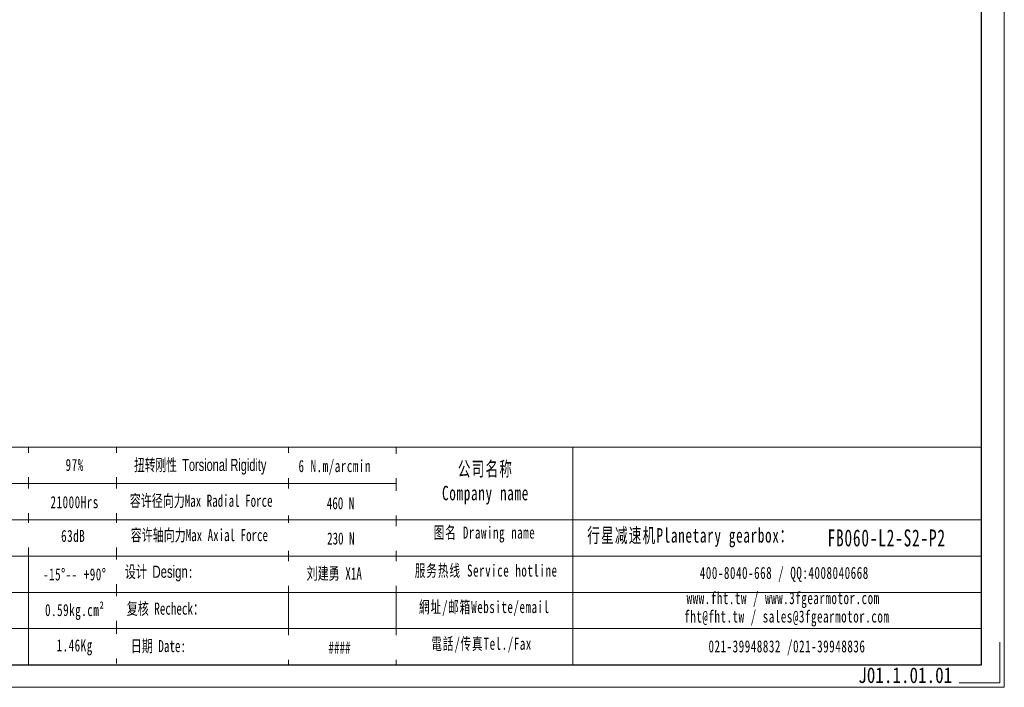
# Model space of a CAD drawing. Header units: millimetres. Extents: x 1341 to 1765, y 1010 to 1310.
# Tile 8 of 10: x 1546 to 1765, y 1010 to 1159. Entities that reach past the tile are written whole.
import ezdxf

# ---------------------------------------------------------------- set-up
doc = ezdxf.new("R2010")
doc.units = ezdxf.units.MM
doc.layers.add('6文字层', color=3, linetype='Continuous')
doc.layers.add('SLD-0', color=7, linetype='Continuous', lineweight=18)
doc.layers.add('图框_外框线', color=7, linetype='Continuous', lineweight=18)
doc.styles.add('标准', font='txt', dxfattribs={"width": 0.667})
doc.styles.add('样式 1', font='txt', dxfattribs={"width": 0.8})

msp = doc.modelspace()

# ---------------------------------------------------------------- linework, layer by layer
at = {"layer": 'SLD-0'}
msp.add_line((1547.9246, 1063.30943), (1547.9246, 1014.83621), dxfattribs=at)
at = {"layer": '图框_外框线'}
for p, q in [((1378.77639, 1063.30943), (1760.39995, 1063.30943)), ((1567.53844, 1063.30943), (1567.53844, 1015.10509)), ((1605.85819, 1063.18153), (1605.85819, 1014.70831)), ((1629.82839, 1063.30943), (1629.82839, 1014.83621)), ((1669.23196, 1063.30943), (1669.23196, 1014.83621)), ((1415.34811, 1055.22165), (1629.82839, 1055.22165)), ((1378.77639, 1047.13388), (1760.39995, 1047.13388)), ((1415.34811, 1039.0461), (1760.39995, 1039.0461)), ((1415.34811, 1030.95833), (1760.39995, 1030.95833)), ((1415.34811, 1022.87055), (1760.39995, 1022.87055))]:
    msp.add_line(p, q, dxfattribs=at)
at = {"layer": '图框_外框线', "color": 3}
msp.add_lwpolyline([(1341.31016, 1009.78694), (1765.44922, 1009.78694), (1765.44922, 1309.71385), (1341.31016, 1309.71385)], close=True, dxfattribs=at)
at = {"layer": '图框_外框线', "color": 3, "lineweight": 25}
msp.add_lwpolyline([(1366.55653, 1014.83621), (1760.39995, 1014.83621), (1760.39995, 1304.66458), (1366.55653, 1304.66458)], close=True, dxfattribs=at)
at = {"layer": '图框_外框线', "color": 3}
msp.add_lwpolyline([(1764.43937, 1019.88549), (1764.43937, 1010.79679), (1755.35067, 1010.79679)], dxfattribs=at)

# ---------------------------------------------------------------- texts
at = {"layer": '6文字层', "insert": (1732.8864, 1014.24503), "char_height": 3.5, "width": 43.304423, "attachment_point": 1, "style": '样式 1'}
msp.add_mtext('J01.1.01.01', dxfattribs=at)
at = {"layer": 'SLD-0', "color": 1, "attachment_point": 2, "style": '标准'}
for s, insert, char_height, width in [('\\T1.1;97%', (1558.18836, 1060.72736), 2.695925, 34.4773339), ('\\T1.1;公司名称\\PCompany name', (1649.78009, 1060.11653), 3.23511, 41.8845736), ('\\T1.1;{\\fsimsun|b1|i0|c134|p2;21000Hrs}', (1558.18836, 1052.41823), 2.695925, 34.4773339), ('\\T1.1;{\\fSimSun|b1|i0|c134|p2;63dB}', (1557.85636, 1044.89294), 2.695925, 17.7899333), ('\\T1.1;图名 Drawing name', (1649.55895, 1045.64301), 2.695925, 34.4773339), ('\\T1.1;  行星减速机Planetary gearbox：', (1693.82983, 1045.28533), 3.23511, 50.8806458), ('\\T1.1;\\pxt5;FB060-L2-S2-P2', (1739.22842, 1044.99203), 3.774295, 34.9793828), ('{\\T1.1;环境温度 Enviromental Temperature}', (1518.67054, 1037.1592), 2.695925, 75.9484783), ('\\T1.1;{\\fSimSun|b1|i0|c134|p2;-15%%D-- +90%%D}', (1558.18836, 1036.31956), 2.695925, 23.126392), ('\\T1.1;服务热线 Service hotline', (1649.94125, 1037.16573), 2.695925, 38.4110621), ('\\T1.1;400-8040-668 / QQ:4008040668', (1716.39682, 1036.6506), 2.695925, 78.4929599), ('\\T1.1;www.fht.tw / www.3fgearmotor.com ', (1716.14825, 1031.03535), 2.695925, 78.5813212), ('{\\fsimsun|b1|i0|c134|p2;\\T1.1;0.59kg.cm²}', (1558.18836, 1028.37107), 2.695925, 18.2337323), ('\\T1.1;網址/邮箱Website/email', (1649.52147, 1029.04333), 2.695925, 39.9823003), ('\\T1.1;\\pxt12;fht@fht.tw / sales@3fgearmotor.com ', (1716.96986, 1026.93017), 2.695925, 78.5813212), ('\\T1.1;電話/传真Tel./Fax', (1648.91746, 1020.8576), 2.695925, 40.4631702), ('\\T1.1;{\\fsimsun|b1|i0|c134|p2;1.46Kg}', (1558.18836, 1020.48745), 2.695925, 18.0380399), ('\\T1.1;021-39948832 /021-39948836 ', (1716.99805, 1020.26816), 2.695925, 60.0027832)]:
    msp.add_mtext(s, dxfattribs=dict(at, insert=insert, char_height=char_height, width=width))

# ---------------------------------------------------------------- next in the draw order: texts
at = {"layer": 'SLD-0', "color": 1, "attachment_point": 2, "style": '标准', "bg_fill": 2}
for s, insert, char_height, width in [('{\\T1.1;6 N.m/arcmin}', (1616.16708, 1060.47519), 2.695925, 75.9484783), ('{\\f宋体|b0|i0|c134|p2;容许径向力Max Radial Force}', (1586.38944, 1052.73185), 2.695925, 75.9484783), ('{\\f宋体|b0|i0|c134|p2;容许轴向力Max Axial Force}', (1585.98687, 1045.07341), 2.695925, 75.9484783), ('{\\f宋体|b0|i0|c134|p2;设计 \\fArial|b0|i0|c0|p2;Design}:', (1577.00454, 1036.91431), 2.7122886, 34.686603), ('{\\fSimSun|b1|i0|c134|p2;刘建勇 X1A}', (1616.05539, 1036.53731), 2.7122886, 34.686603), ('{\\f宋体|b0|i0|c134|p2;复核 Recheck：}', (1578.40461, 1028.69021), 2.7122886, 34.686603), ('{\\f宋体|b0|i0|c134|p2;日期 }Date:', (1576.83934, 1020.35327), 2.7122886, 34.686603), ('####', (1617.24117, 1019.99932), 2.712289, 34.686603)]:
    msp.add_mtext(s, dxfattribs=dict(at, insert=insert, char_height=char_height, width=width))

# ---------------------------------------------------------------- next in the draw order: texts
at = {"layer": 'SLD-0', "color": 1, "char_height": 2.695925, "width": 75.9484783, "attachment_point": 2, "style": '标准', "bg_fill": 2}
for s, insert in [('{\\f宋体|b0|i0|c134|p2;\\W0.65;扭转刚性 \\fArial|b0|i0|c0|p34;Torsional Rigidity}', (1586.17662, 1060.72054)), ('{\\fSimSun|b1|i0|c134|p2;460 N}', (1617.46502, 1052.18119)), ('{\\fSimSun|b1|i0|c134|p2;230 N}', (1617.52661, 1044.31654))]:
    msp.add_mtext(s, dxfattribs=dict(at, insert=insert))

doc.saveas('drawing.dxf')
